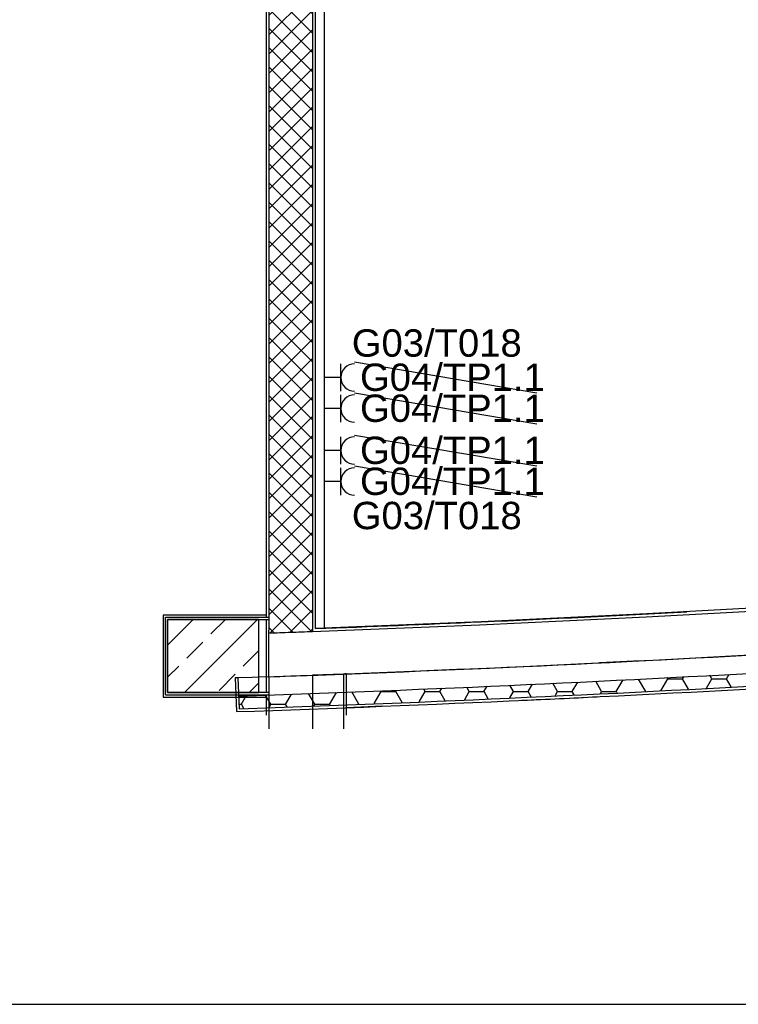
# Model space of a CAD drawing. Header units: millimetres. Extents: x 17842 to 101027, y -6186 to 35801.
# Tile 2 of 14: x 53664 to 57604, y -6186 to -784. Entities that reach past the tile are written whole.
import ezdxf

# ---------------------------------------------------------------- set-up
doc = ezdxf.new("R2010")
doc.units = ezdxf.units.MM
doc.layers.add('Gniazda', color=1, linetype='Continuous')
doc.layers.add('Oświetlenie', color=5, linetype='Continuous')
doc.layers.add('Kanał', color=30, linetype='Continuous', lineweight=30)
doc.styles.get("Standard").update_dxf_attribs({"font": 'arial.ttf'})

msp = doc.modelspace()

# ---------------------------------------------------------------- hatches: boundary and pattern name
h = msp.add_hatch()
h.set_pattern_fill('FP_13', color=256, style=0, pattern_type=2)
h.set_pattern_definition([(45, (0, 0), (-53.03301, 53.03301), []), (135, (0, 0), (-53.03301, -53.03301), [])])
h.paths.add_polyline_path([(55030, -4148.6), (55270, -4139.9), (55270, -125), (55030, -125), (55030, -4133.5)], flags=0)
h = msp.add_hatch()
h.set_pattern_fill('FP_1', color=256, style=0, pattern_type=2)
h.set_pattern_definition([(45, (0, 0), (-176.776, 176.776), []), (45, (176.78, 0), (-176.776, 176.776), [125, -62.5])])
h.paths.add_polyline_path([(54975, -4475), (54975, -4075), (54475, -4075), (54475, -4475), (54486.3, -4475)], flags=0)

# ---------------------------------------------------------------- linework, layer by layer
for p, q in [((55270, -125), (55270, -4139.9)), ((55285, -4124.3), (55285, -125)), ((55015, -590), (55015, -4062.5)), ((55030, -575), (55030, -4133.5)), ((54450, -4050), (54450, -4500)), ((55015, -4050), (54450, -4050)), ((54462.5, -4487.5), (54462.5, -4062.5)), ((54462.5, -4062.5), (55030, -4062.5)), ((54475, -4075), (54475, -4475)), ((54975, -4075), (54475, -4075)), ((54475, -4475), (54475, -4075)), ((54475, -4075), (55030, -4075)), ((54975, -4475), (54975, -4075)), ((55015, -4075), (55015, -4389.2)), ((55030, -4388.7), (55030, -4133.5)), ((57065.8, -4301.4), (56844.7, -4312.4)), ((55440, -4373.7), (55270, -4380.1)), ((55440, -4373.7), (55440, -4675.2)), ((55455, -4599.2), (55455, -4373.1)), ((56100.8, -4346.7), (55896.2, -4355.4)), ((54845.6, -4395.1), (54851.8, -4579.9)), ((54860.6, -4394.5), (54866.3, -4564.4)), ((55015, -4389.2), (55015, -4475)), ((55030, -4388.7), (55030, -4675.2)), ((55270, -4380.1), (55270, -4675.2)), ((54475, -4475), (54975, -4475)), ((55030, -4475), (54475, -4475)), ((54450, -4500), (55015, -4500)), ((54462.5, -4487.5), (55030, -4487.5)), ((55015, -4487.5), (55015, -4599.2)), ((55653.9, -4550.5), (55455, -4558.2)), ((42977.2, -6185.7), (63977.2, -6185.7))]:
    msp.add_line(p, q)
at = {"linetype": 'Continuous'}
for p, q in [((57540.3, -4400.4), (57555, -4374.9)), ((56451.6, -4470.3), (56475.4, -4429)), ((56613.2, -4470), (56586.6, -4423.9)), ((56693.5, -4470.3), (56723.9, -4417.6)), ((56855.1, -4470), (56822.3, -4413.1)), ((56935.4, -4470.3), (56972.4, -4406.2)), ((57096.9, -4469.6), (57057.6, -4401.7)), ((57180.3, -4465.1), (57217.7, -4400.4)), ((57218, -4400.1), (57214, -4393.2)), ((57217.6, -4400), (57298.2, -4400)), ((57298.3, -4400.4), (57305.3, -4388.3)), ((57331.5, -4456.9), (57298.7, -4400.1)), ((57430.1, -4451.6), (57459.6, -4400.4)), ((57460, -4400.1), (57448.7, -4380.6)), ((57459.5, -4400), (57540.2, -4400)), ((57566, -4444.2), (57540.6, -4400.1)), ((55120.9, -4540.1), (55153.6, -4483.5)), ((55282.5, -4539.8), (55248, -4480)), ((55362.9, -4540.1), (55400.9, -4474.2)), ((55524.1, -4539.1), (55484.7, -4471)), ((55607.2, -4535.9), (55645.1, -4470.3)), ((55645.4, -4470), (55642.6, -4465)), ((55645, -4469.8), (55725.7, -4469.8)), ((55725.8, -4470.3), (55730.7, -4461.7)), ((55760.7, -4530), (55726.1, -4470)), ((55854.6, -4526.4), (55887, -4470.3)), ((55887.4, -4470), (55879.3, -4456.1)), ((55887, -4469.8), (55967.6, -4469.8)), ((55967.7, -4470.3), (55978.4, -4451.7)), ((55997.4, -4520.9), (55968, -4470)), ((56102.5, -4516.2), (56129, -4470.3)), ((56129.3, -4470), (56115.1, -4445.4)), ((56128.9, -4469.8), (56209.5, -4469.8)), ((56209.6, -4470.3), (56226.9, -4440.3)), ((56233.1, -4510.1), (56210, -4470)), ((56371.2, -4470), (56350.9, -4434.6)), ((56351.1, -4504.6), (56370.9, -4470.3)), ((56370.8, -4469.8), (56451.5, -4469.8)), ((56468.7, -4499.1), (56451.9, -4470)), ((56599.7, -4493), (56612.8, -4470.3)), ((56612.8, -4469.8), (56693.4, -4469.8)), ((56704.3, -4488.2), (56693.8, -4470)), ((56848.3, -4481.5), (56854.8, -4470.3)), ((56854.7, -4469.8), (56935.3, -4469.8)), ((56939.9, -4477.2), (56935.8, -4470)), ((54879, -4540.1), (54906.2, -4492.9)), ((55040.6, -4539.8), (55011.2, -4488.9)), ((54865.5, -4539.7), (54878.9, -4539.7)), ((54892.9, -4563.4), (54879.3, -4539.8)), ((55029.8, -4558.2), (55040.3, -4540.1)), ((55040.2, -4539.7), (55120.8, -4539.7)), ((55129.6, -4554.3), (55121.2, -4539.8)), ((55277.3, -4548.6), (55282.2, -4540.1)), ((55282.1, -4539.7), (55362.8, -4539.7)), ((55366.3, -4545.2), (55363.2, -4539.8))]:
    msp.add_line(p, q, dxfattribs=at)
for points in [[(58011.3, -3994.8), (57102.9, -4044.2), (56194.1, -4087.4), (55285, -4124.3)], [(55270, -4139.9), (56184.4, -4102.9), (57098.6, -4059.5), (58012.4, -4009.7)], [(55455, -4373.1), (56313.6, -4337.4), (57171.9, -4296), (58030, -4249.1)], [(55455, -4373.1), (55447.5, -4373.4), (55440, -4373.7)], [(54860.6, -4394.5), (54853.1, -4394.8), (54845.6, -4395.1)], [(55015, -4389.2), (54937.8, -4391.9), (54860.6, -4394.5)]]:
    msp.add_lwpolyline(points)
for centre, radius, start, end in [((50400, 127413.9), 131628.9, 272.524517, 273.014834), ((50400, 127413.9), 131628.9, 272.126862, 272.522875), ((50399.2, 127435.2), 131665.2, 272.015552, 272.120059), ((50400, 127413.8), 131883.8, 272.005354, 273.316621), ((50400, 127413.9), 131983.9, 271.938216, 273.310766), ((50400, 127413.9), 132053.9, 271.938212, 273.31123), ((50400, 127413.9), 131883.9, 272.011875, 272.116208), ((50400, 127413.9), 132068.9, 271.931704, 273.317837), ((50400, 127413.9), 132068.9, 272.611734, 272.791082)]:
    msp.add_arc(centre, radius, start, end)
msp.add_open_spline([(55030, -4148.6), (55070, -4147.1), (55150, -4144.3), (55230, -4141.4), (55270, -4139.9)], degree=3)
at = {"layer": 'Gniazda', "lineweight": 30}
for p, q in [((55425, -2821.3), (55425, -2671.3)), ((55425, -2746.3), (55335, -2746.3)), ((55425, -2991.3), (55425, -2841.3)), ((55425, -2916.3), (55335, -2916.3)), ((55425, -3222.2), (55425, -3072.2)), ((55425, -3147.2), (55335, -3147.2)), ((55425, -3392.2), (55425, -3242.2)), ((55425, -3317.2), (55335, -3317.2))]:
    msp.add_line(p, q, dxfattribs=at)
for centre in [(55500, -2746.3), (55500, -2916.3), (55500, -3147.2), (55500, -3317.2)]:
    msp.add_arc(centre, 75, 90, 270, dxfattribs=at)
at = {"layer": 'Kanał'}
for p, q in [((55285, -4124.3), (55285, -125)), ((55335, -4124.3), (55335, -175))]:
    msp.add_line(p, q, dxfattribs=at)
at = {"layer": 'Oświetlenie', "lineweight": 30}
for p, q in [((55500, -2661.3), (56500, -2831.3)), ((55500, -2831.3), (56500, -3001.3)), ((55500, -3062.2), (56500, -3232.2)), ((55500, -3232.2), (56500, -3402.2))]:
    msp.add_line(p, q, dxfattribs=at)

# ---------------------------------------------------------------- texts
at = {"layer": 'Gniazda', "char_height": 150, "width": 6342.147, "attachment_point": 4}
for insert in [(55530, -2746.3), (55530, -2916.3), (55530, -3147.2), (55530, -3317.2)]:
    msp.add_mtext('G04/TP1.1', dxfattribs=dict(at, insert=insert))
at = {"layer": 'Oświetlenie', "char_height": 150, "width": 6342.147, "attachment_point": 4}
for insert in [(55484.9, -2558.6), (55484.9, -3504.9)]:
    msp.add_mtext('G03/T018', dxfattribs=dict(at, insert=insert))

doc.saveas('drawing.dxf')
